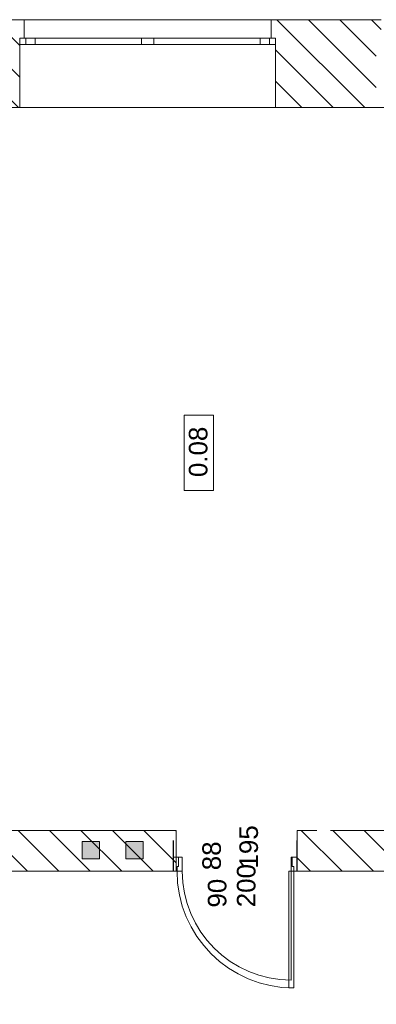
# Model space of a CAD drawing. Header units: millimetres. Extents: x -22315 to 39025, y -47720 to 770.
# Tile 12 of 28: x 6015 to 8900, y -31866 to -23900. Entities that reach past the tile are written whole.
import ezdxf

# ---------------------------------------------------------------- set-up
doc = ezdxf.new("R2010")
doc.units = ezdxf.units.MM
for name, color, linetype, lineweight in [('Nowe_220-A Ściany_Nr_pióra__27', 7, 'Continuous', 9), ('Nowe_830-G Teksty Etykiety_Nr_pióra__6', 7, 'Continuous', 9), ('Nowe_Drzwi ARCHICAD', 7, 'Continuous', 9), ('Nowe_Drzwi ARCHICAD_Nr_pióra__27', 7, 'Continuous', 9), ('Nowe_Drzwi ARCHICAD_Nr_pióra__3', 7, 'Continuous', 9), ('Nowe_Drzwi ARCHICAD_Nr_pióra__6', 7, 'Continuous', 9), ('poziom_1 (1)_4_2D - Ogólne_Nr_pióra__19', 7, 'Continuous', 9), ('poziom_1 (1)_4_2D - Ogólne_Nr_pióra__1_Nr_pióra__7', 7, 'Continuous', 9), ('poziom_1 (1)_4_Drzwi ArchiCAD_Nr_pióra__27_Nr_pióra__7', 7, 'Continuous', 9), ('poziom_1 (1)_4_Drzwi ArchiCAD_Nr_pióra__81_Nr_pióra__4', 7, 'Continuous', 9), ('poziom_1 (1)_4_Konstrukcja - Stropy_Nr_pióra__81_Nr_pióra__4', 7, 'Continuous', 9), ('poziom_1 (1)_4_Konstrukcja - Ściany zew_Nr_pióra__107_Nr_pióra__10', 7, 'Continuous', 9), ('poziom_1 (1)_4_Konstrukcja - Ściany zew_Nr_pióra__27_Nr_pióra__7', 7, 'Continuous', 9), ('poziom_1 (1)_4_Metryczki pomieszczeń ArchiCADa_Nr_pióra__6_Nr_pióra__5', 7, 'Continuous', 9), ('poziom_1 (1)_4_Okna ArchiCADa_Nr_pióra__101_Nr_pióra__252', 7, 'Continuous', 9), ('poziom_1 (1)_4_Okna ArchiCADa_Nr_pióra__27_Nr_pióra__7', 7, 'Continuous', 9), ('poziom_1 (1)_4_Okna ArchiCADa_Nr_pióra__81_Nr_pióra__4', 7, 'Continuous', 9), ('poziom_1 (1)_4_Znaczniki drzwi ArchiCADa_Nr_pióra__7_Nr_pióra__7', 7, 'Continuous', 9)]:
    doc.layers.add(name, color=color, linetype=linetype, lineweight=lineweight)
doc.styles.add('GENERATED_STYLE_1', font='arial.ttf')
doc.styles.add('GENERATED_STYLE_5', font='arial.ttf')
pattern_1 = [(135, (37205, -40790), (127.2792, 127.2792), [])]

# ---------------------------------------------------------------- blocks, each defined once
blk = doc.blocks.new('Drzwi 21_2')
at = {"layer": 'Nowe_Drzwi ARCHICAD_Nr_pióra__27', "color": 7, "linetype": 'Continuous', "lineweight": 25}
for p, q in [((-500, 0), (-500, -115)), ((-500, 0), (-500, -115)), ((500, 0), (500, -115)), ((500, 0), (500, -115)), ((-500, -115), (-500, -250)), ((500, -115), (500, -250))]:
    blk.add_line(p, q, dxfattribs=at)
at = {"layer": 'Nowe_Drzwi ARCHICAD_Nr_pióra__3', "color": 7, "linetype": 'Continuous', "lineweight": 13}
blk.add_arc((472, 0), 944, 90, 180, dxfattribs=at)
at = {"layer": 'Nowe_Drzwi ARCHICAD_Nr_pióra__6', "color": 7, "linetype": 'Continuous', "lineweight": 13}
for p, q in [((432, 0), (432, 944)), ((432, 944), (472, 944)), ((472, 944), (472, 0)), ((-472, 0), (-500, 0)), ((-500, 0), (-500, -115)), ((-472, -40), (-472, 0)), ((472, 0), (432, 0)), ((500, 0), (472, 0)), ((472, 0), (472, -40)), ((500, -115), (500, 0)), ((-460, -40), (-472, -40)), ((-460, -115), (-460, -40)), ((472, -40), (460, -40)), ((460, -40), (460, -115)), ((-500, -115), (-460, -115)), ((460, -115), (500, -115))]:
    blk.add_line(p, q, dxfattribs=at)

msp = doc.modelspace()

# ---------------------------------------------------------------- hatches: boundary and pattern name
at = {"layer": 'poziom_1 (1)_4_2D - Ogólne_Nr_pióra__19', "linetype": 'ByBlock'}
for points in [[(6659.7, -30689.1), (6659.7, -30549.1), (6519.7, -30549.1), (6519.7, -30689.1)], [(7013.1, -30689.1), (7013.1, -30549.1), (6873.1, -30549.1), (6873.1, -30689.1)]]:
    msp.add_hatch(color=256, dxfattribs=at).paths.add_polyline_path(points)
at = {"layer": 'poziom_1 (1)_4_Konstrukcja - Ściany zew_Nr_pióra__107_Nr_pióra__10', "linetype": 'ByBlock'}
h = msp.add_hatch(dxfattribs=at)
h.set_pattern_fill('BLOCZKI_CERAMICZNE_0004', color=256, angle=270, style=0, pattern_type=2)
h.set_pattern_definition(pattern_1)
h.paths.add_polyline_path([(6015, -24610), (6015, -24050), (6050, -24050), (6050, -23900), (5150, -23900), (5150, -24050), (5180, -24050), (5180, -24610)])
h = msp.add_hatch(dxfattribs=at)
h.set_pattern_fill('BLOCZKI_CERAMICZNE_0004', color=256, angle=270, style=0, pattern_type=2)
h.set_pattern_definition(pattern_1)
h.paths.add_polyline_path([(8085, -24610), (8900, -24610), (8900, -24050), (8940, -24050), (8940, -23900), (8050, -23900), (8050, -24050), (8085, -24050)])
h = msp.add_hatch(dxfattribs=at)
h.set_pattern_fill('BLOCZKI_CERAMICZNE_0004', color=256, angle=270, style=0, pattern_type=2)
h.set_pattern_definition(pattern_1)
h.paths.add_polyline_path([(5350, -30790), (7280, -30790), (7280, -30460), (4950, -30460)])
h = msp.add_hatch(dxfattribs=at)
h.set_pattern_fill('BLOCZKI_CERAMICZNE_0004', color=256, angle=270, style=0, pattern_type=2)
h.set_pattern_definition(pattern_1)
h.paths.add_polyline_path([(8260, -30460), (8260, -30790), (9580, -30790), (9580, -30460)])

# ---------------------------------------------------------------- linework, layer by layer
at = {"layer": 'Nowe_220-A Ściany_Nr_pióra__27', "linetype": 'ByBlock'}
for p, q in [((7260, -30675), (7260, -30540)), ((8260, -30675), (8260, -30540)), ((7260, -30790), (7260, -30675)), ((8260, -30790), (8260, -30675))]:
    msp.add_line(p, q, dxfattribs=at)
at = {"layer": 'poziom_1 (1)_4_2D - Ogólne_Nr_pióra__1_Nr_pióra__7', "linetype": 'ByBlock', "flags": 128}
for points in [[(6659.7, -30689.1), (6659.7, -30549.1), (6519.7, -30549.1), (6519.7, -30689.1)], [(7013.1, -30689.1), (7013.1, -30549.1), (6873.1, -30549.1), (6873.1, -30689.1)]]:
    msp.add_lwpolyline(points, close=True, dxfattribs=at)
at = {"layer": 'poziom_1 (1)_4_Drzwi ArchiCAD_Nr_pióra__27_Nr_pióra__7', "linetype": 'ByBlock'}
for p, q in [((7280, -30790), (7280, -30675)), ((8260, -30790), (8260, -30675))]:
    msp.add_line(p, q, dxfattribs=at)
at = {"layer": 'poziom_1 (1)_4_Drzwi ArchiCAD_Nr_pióra__81_Nr_pióra__4', "linetype": 'ByBlock'}
for p, q in [((7280, -30675), (7330, -30675)), ((7280, -30790), (7280, -30675)), ((7330, -30675), (7330, -30790)), ((8210, -30790), (8210, -30675)), ((8210, -30675), (8260, -30675)), ((8260, -30675), (8260, -30790)), ((7330, -30790), (7280, -30790)), ((8260, -30790), (8210, -30790)), ((8210, -30790), (8210, -31670))]:
    msp.add_line(p, q, dxfattribs=at)
msp.add_arc((8210, -30790), 880, 180, 270, dxfattribs=at)
at = {"layer": 'poziom_1 (1)_4_Konstrukcja - Stropy_Nr_pióra__81_Nr_pióra__4', "linetype": 'ByBlock', "flags": 128}
msp.add_lwpolyline([(4990, -40180), (4990, -34220), (5100, -34220), (5100, -30460), (2280, -30460), (2280, -24610), (22520, -24610), (22520, -29190), (23090, -29190), (30970, -29190), (30970, -30455), (30970, -30855), (33175, -30855), (33175, -34220), (36595, -34220), (36595, -40180)], close=True, dxfattribs=at)
at = {"layer": 'poziom_1 (1)_4_Konstrukcja - Ściany zew_Nr_pióra__27_Nr_pióra__7', "linetype": 'ByBlock'}
for p, q in [((6050, -23900), (6050, -24050)), ((8050, -23900), (8050, -24050)), ((6050, -24050), (6015, -24050)), ((6015, -24050), (6015, -24100)), ((8050, -24050), (8085, -24050)), ((8085, -24050), (8085, -24100)), ((6015, -24100), (6015, -24610)), ((8085, -24100), (8085, -24610)), ((7280, -30675), (7280, -30460)), ((8260, -30675), (8260, -30460)), ((7280, -30790), (7280, -30675)), ((8260, -30790), (8260, -30675))]:
    msp.add_line(p, q, dxfattribs=at)
at = {"layer": 'poziom_1 (1)_4_Konstrukcja - Ściany zew_Nr_pióra__27_Nr_pióra__7', "linetype": 'ByBlock', "flags": 128}
for points in [[(6050, -23900), (5150, -23900)], [(8940, -23900), (8050, -23900)], [(8085, -24610), (8420, -24610)], [(8530, -24610), (8900, -24610)], [(7280, -30460), (4950, -30460)], [(8420, -30460), (8260, -30460)], [(9580, -30460), (8530, -30460)], [(5350, -30790), (7280, -30790)], [(8260, -30790), (9580, -30790)]]:
    msp.add_lwpolyline(points, dxfattribs=at)
at = {"layer": 'poziom_1 (1)_4_Metryczki pomieszczeń ArchiCADa_Nr_pióra__6_Nr_pióra__5', "linetype": 'ByBlock'}
for p, q in [((7346.2, -27709.2), (7346.2, -27099.1)), ((7346.2, -27099.1), (7581.9, -27099.1)), ((7581.9, -27099.1), (7581.9, -27709.2)), ((7581.9, -27709.2), (7346.2, -27709.2))]:
    msp.add_line(p, q, dxfattribs=at)
at = {"layer": 'poziom_1 (1)_4_Okna ArchiCADa_Nr_pióra__101_Nr_pióra__252', "linetype": 'ByBlock'}
for p, q in [((6015, -24050), (6140, -24050)), ((6140, -24050), (6140, -24100)), ((7000, -24100), (7000, -24050)), ((7000, -24050), (7050, -24050)), ((7050, -24050), (7100, -24050)), ((7100, -24050), (7100, -24100)), ((7960, -24100), (7960, -24050)), ((7960, -24050), (8085, -24050)), ((6140, -24100), (6015, -24100)), ((7050, -24100), (7000, -24100)), ((7100, -24100), (7050, -24100)), ((8085, -24100), (7960, -24100))]:
    msp.add_line(p, q, dxfattribs=at)
at = {"layer": 'poziom_1 (1)_4_Okna ArchiCADa_Nr_pióra__27_Nr_pióra__7', "linetype": 'ByBlock'}
for p, q in [((6015, -24050), (6015, -24100)), ((6050, -24050), (6015, -24050)), ((8050, -24050), (8085, -24050)), ((8085, -24050), (8085, -24100))]:
    msp.add_line(p, q, dxfattribs=at)
at = {"layer": 'poziom_1 (1)_4_Okna ArchiCADa_Nr_pióra__81_Nr_pióra__4', "linetype": 'ByBlock'}
for p, q in [((8050, -23900), (6050, -23900)), ((6065, -24050), (6065, -24100)), ((6140, -24050), (7000, -24050)), ((7100, -24050), (7960, -24050)), ((8035, -24050), (8035, -24100)), ((7000, -24100), (6140, -24100)), ((7960, -24100), (7100, -24100)), ((8085, -24610), (6015, -24610))]:
    msp.add_line(p, q, dxfattribs=at)

# ---------------------------------------------------------------- block references
at = {"layer": 'Nowe_Drzwi ARCHICAD', "linetype": 'ByBlock', "xscale": -1, "zscale": 1000, "rotation": 180}
msp.add_blockref('Drzwi 21_2', (7760, -30790), dxfattribs=at)

# ---------------------------------------------------------------- texts
at = {"layer": 'Nowe_830-G Teksty Etykiety_Nr_pióra__6', "linetype": 'ByBlock', "style": 'GENERATED_STYLE_5'}
for s, p in [('200', (7922.2, -31080.9)), ('90', (7687.1, -31083.5))]:
    msp.add_text(s, height=150, rotation=90, dxfattribs=at).set_placement(p)
at = {"layer": 'poziom_1 (1)_4_Metryczki pomieszczeń ArchiCADa_Nr_pióra__6_Nr_pióra__5', "linetype": 'ByBlock', "insert": (7383.5, -27600.5), "char_height": 150, "attachment_point": 1, "rotation": 90, "style": 'GENERATED_STYLE_1'}
msp.add_mtext('\\A1;0.08', dxfattribs=at)
at = {"layer": 'poziom_1 (1)_4_Znaczniki drzwi ArchiCADa_Nr_pióra__7_Nr_pióra__7', "linetype": 'ByBlock', "char_height": 150, "attachment_point": 7, "rotation": 90, "style": 'GENERATED_STYLE_1'}
for s, insert in [('\\A1;195', (7944.7, -30767.2)), ('\\A1;88', (7644.7, -30781.4))]:
    msp.add_mtext(s, dxfattribs=dict(at, insert=insert))

doc.saveas('drawing.dxf')
